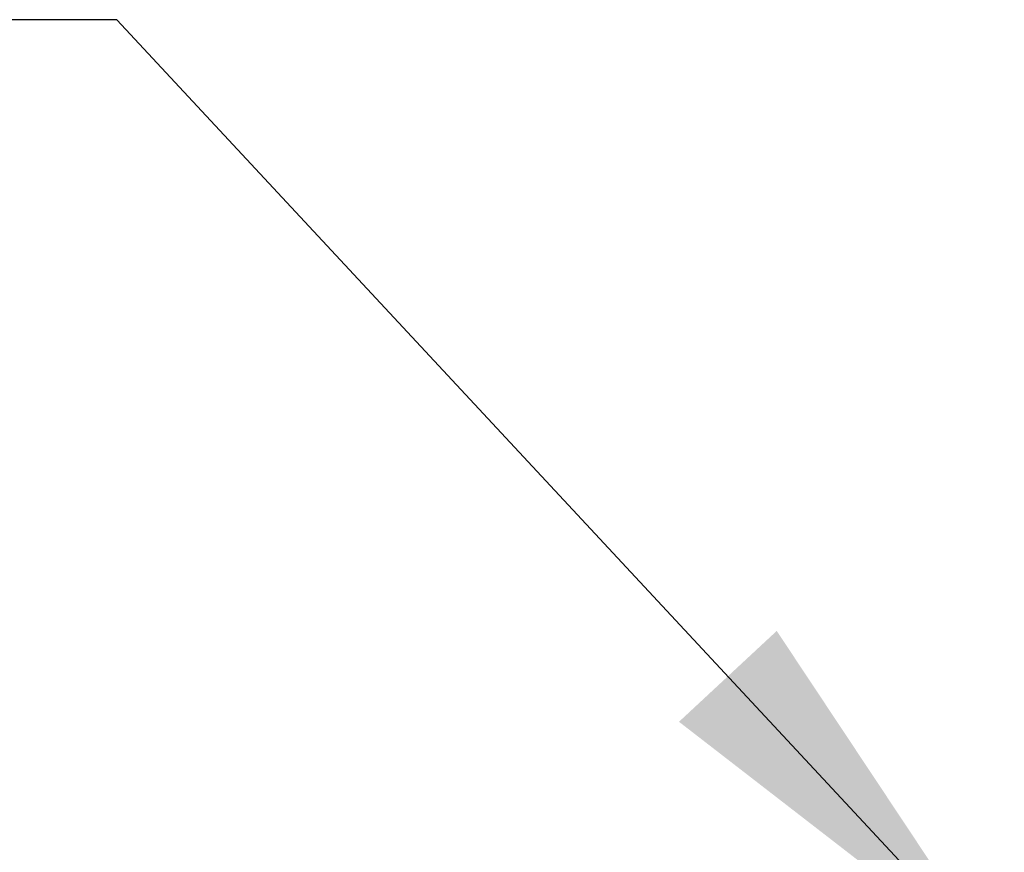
# Model space of a CAD drawing. Extents: x 784 to 1207, y 24 to 294.
# Tile 17 of 217: x 893 to 898, y 111 to 115. Entities that reach past the tile are written whole.
import ezdxf

# ---------------------------------------------------------------- set-up
doc = ezdxf.new("R2010")
doc.units = 0
doc.header["$LTSCALE"] = 4
doc.header["$MEASUREMENT"] = 0
doc.layers.get('0').update_dxf_attribs({"linetype": 'CONTINUOUS'})
doc.styles.add('ROMANS', font='romans.shx')
doc.dimstyles.new('Default (ANSI)$7', dxfattribs={"dimscale": 20, "dimtxt": 0.07, "dimasz": 0.098425, "dimexe": 0.125, "dimexo": 0.0625, "dimgap": 0.031496, "dimtad": 0, "dimtih": 1, "dimtoh": 1, "dimrnd": 1e-08, "dimzin": 0, "dimdsep": 46, "dimtxsty": 'ROMANS', "dimblk": 'Filled-1', "dimcen": 0.09, "dimdle": 0.393701, "dimclrd": 256, "dimclre": 256, "dimclrt": 256, "dimadec": 0, "dimazin": 0, "dimtfac": 0.928571, "dimtofl": 0, "dimtmove": 0, "dimatfit": 3, "dimfxl": 1, "dimtolj": 1, "dimtzin": 0, "dimlwd": -1, "dimlwe": -1, "dimarcsym": 0})

# ---------------------------------------------------------------- blocks, each defined once
blk = doc.blocks.new('Filled-1')
at = {"color": 0}
for p, q in [((0, 0), (-1, 0.1786)), ((-1, 0.1786), (-1, -0.1786)), ((-1, 0), (0, 0)), ((-1, -0.1786), (0, 0))]:
    blk.add_line(p, q, dxfattribs=at)
at = {"color": 0, "flags": 128}
blk.add_lwpolyline([(-1, -0.1786), (0, 0), (-1, 0.1786), (-1, -0.1786)], dxfattribs=at)
at = {"color": 0}
blk.add_solid([(-1, -0.1786), (0, 0), (-1, 0.1786), (-1, -0.1786)], dxfattribs=at)

msp = doc.modelspace()

# ---------------------------------------------------------------- leaders
at = {"annotation_type": 0, "has_hookline": 1, "hookline_direction": 1, "text_width": 38.8256}
msp.add_leader([(897.964, 110.319), (893.6612, 114.9459), (891.6927, 114.9459)], dimstyle='Default (ANSI)$7', override={"dimtad": 0}, dxfattribs=at)

doc.saveas('drawing.dxf')
